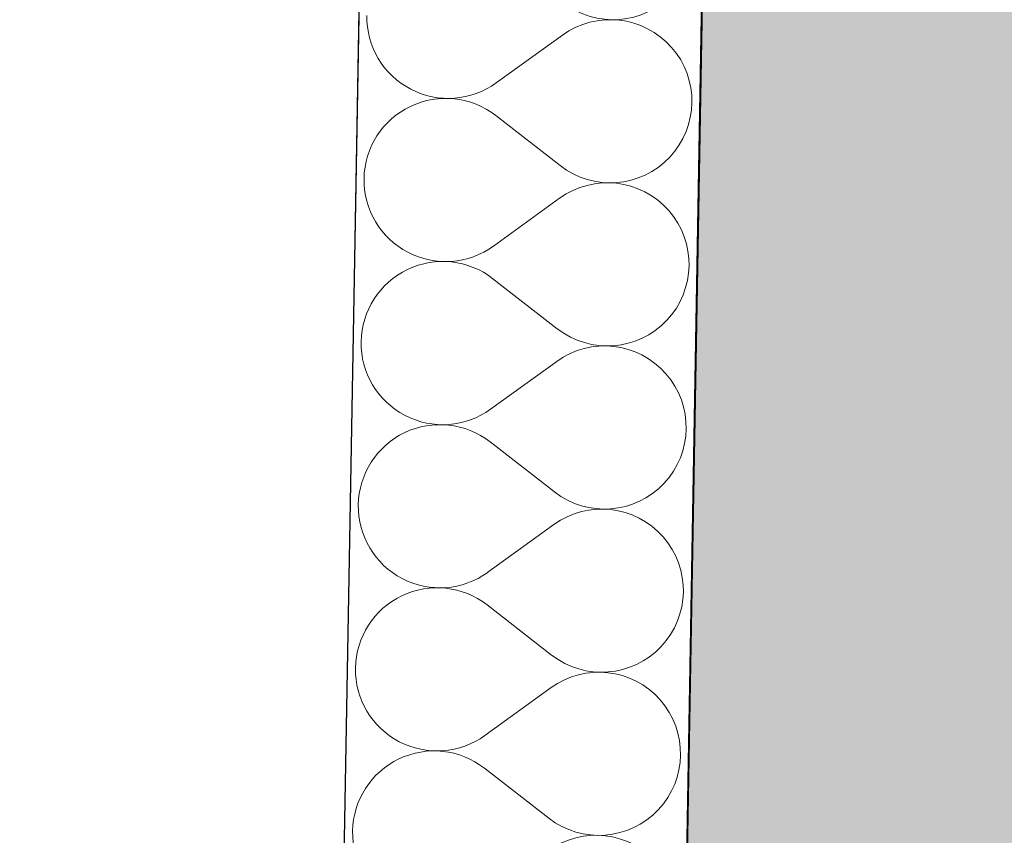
# Model space of a CAD drawing. Header units: millimetres. Extents: x -24674 to 2959, y -2716 to 20653.
# Tile 53 of 161: x -20642 to -20182, y 9042 to 9423. Entities that reach past the tile are written whole.
import ezdxf

# ---------------------------------------------------------------- set-up
doc = ezdxf.new("R2010")
doc.units = ezdxf.units.MM
doc.header["$MEASUREMENT"] = 0
doc.linetypes.add('Wipeout_Contour', pattern=[1000, 0, -1000])
for name, color, linetype in [('9._POHLED ZÁPADNÍ_1_Konstrukce - nosné', 7, 'Continuous'), ('9._POHLED ZÁPADNÍ_1_Nové_Konstrukce - nosné', 7, 'Continuous'), ('9._POHLED ZÁPADNÍ_1_Nové_Výplně - Povrchové', 7, 'Continuous'), ('9._POHLED ZÁPADNÍ_1_Nové_Výplně – Řezové', 7, 'Continuous'), ('9._POHLED ZÁPADNÍ_1_Výplně – Řezové', 7, 'Continuous'), ('9._POHLED ZÁPADNÍ_1_VÝTAH VAR 1', 7, 'Continuous')]:
    doc.layers.add(name, color=color, linetype=linetype)

# ---------------------------------------------------------------- blocks, each defined once
blk = doc.blocks.new('*X4', base_point=(-27719.5, -6043.99))
at = {"layer": '9._POHLED ZÁPADNÍ_1_Nové_Výplně – Řezové', "color": 21, "linetype": 'Continuous', "lineweight": 20, "true_color": 0xffaaaa}
for p, q in [((-20479.92, 9425.1), (-20479.87, 9422.38)), ((-20479.87, 9422.38), (-20479.63, 9419.67)), ((-20376.44, 9421.75), (-20379.04, 9420.93)), ((-20373.79, 9422.37), (-20376.44, 9421.75)), ((-20371.11, 9422.81), (-20373.79, 9422.37)), ((-20368.4, 9423.06), (-20371.11, 9422.81)), ((-20365.68, 9423.11), (-20368.4, 9423.06)), ((-20362.96, 9422.97), (-20365.68, 9423.11)), ((-20360.26, 9422.63), (-20362.96, 9422.97)), ((-20357.6, 9422.1), (-20360.26, 9422.63)), ((-20354.97, 9421.39), (-20357.6, 9422.1)), ((-20352.4, 9420.48), (-20354.97, 9421.39)), ((-20479.63, 9419.67), (-20479.19, 9416.99)), ((-20479.19, 9416.99), (-20478.57, 9414.34)), ((-20386.38, 9417.4), (-20388.64, 9415.89)), ((-20384.02, 9418.75), (-20386.38, 9417.4)), ((-20381.57, 9419.93), (-20384.02, 9418.75)), ((-20379.04, 9420.93), (-20381.57, 9419.93)), ((-20349.91, 9419.4), (-20352.4, 9420.48)), ((-20347.5, 9418.14), (-20349.91, 9419.4)), ((-20345.18, 9416.71), (-20347.5, 9418.14)), ((-20342.97, 9415.12), (-20345.18, 9416.71)), ((-20478.57, 9414.34), (-20477.75, 9411.74)), ((-20388.64, 9415.89), (-20419.51, 9393.57)), ((-20340.88, 9413.38), (-20342.97, 9415.12)), ((-20338.93, 9411.49), (-20340.88, 9413.38)), ((-20477.75, 9411.74), (-20476.76, 9409.21)), ((-20476.76, 9409.21), (-20475.58, 9406.76)), ((-20337.11, 9409.47), (-20338.93, 9411.49)), ((-20335.44, 9407.32), (-20337.11, 9409.47)), ((-20333.92, 9405.06), (-20335.44, 9407.32)), ((-20475.58, 9406.76), (-20474.23, 9404.4)), ((-20474.23, 9404.4), (-20472.72, 9402.13)), ((-20332.57, 9402.7), (-20333.92, 9405.06)), ((-20331.4, 9400.24), (-20332.57, 9402.7)), ((-20472.72, 9402.13), (-20471.05, 9399.99)), ((-20471.05, 9399.99), (-20469.23, 9397.96)), ((-20330.4, 9397.71), (-20331.4, 9400.24)), ((-20469.23, 9397.96), (-20467.27, 9396.08)), ((-20467.27, 9396.08), (-20465.18, 9394.33)), ((-20465.18, 9394.33), (-20462.97, 9392.74)), ((-20421.77, 9392.05), (-20419.51, 9393.57)), ((-20329.59, 9395.12), (-20330.4, 9397.71)), ((-20328.96, 9392.47), (-20329.59, 9395.12)), ((-20462.97, 9392.74), (-20460.66, 9391.32)), ((-20460.66, 9391.32), (-20458.25, 9390.06)), ((-20458.25, 9390.06), (-20455.75, 9388.97)), ((-20455.75, 9388.97), (-20453.18, 9388.07)), ((-20429.12, 9388.53), (-20426.59, 9389.53)), ((-20426.59, 9389.53), (-20424.13, 9390.7)), ((-20424.13, 9390.7), (-20421.77, 9392.05)), ((-20328.52, 9389.79), (-20328.96, 9392.47)), ((-20328.28, 9387.08), (-20328.52, 9389.79)), ((-20453.24, 9385), (-20455.83, 9384.18)), ((-20450.59, 9385.62), (-20453.24, 9385)), ((-20453.18, 9388.07), (-20450.56, 9387.35)), ((-20447.9, 9386.06), (-20450.59, 9385.62)), ((-20450.56, 9387.35), (-20447.89, 9386.83)), ((-20445.19, 9386.3), (-20447.9, 9386.06)), ((-20447.89, 9386.83), (-20445.19, 9386.49)), ((-20445.19, 9386.49), (-20442.47, 9386.35)), ((-20442.47, 9386.35), (-20445.19, 9386.3)), ((-20442.47, 9386.35), (-20439.75, 9386.4)), ((-20439.76, 9386.2), (-20442.47, 9386.35)), ((-20437.06, 9385.86), (-20439.76, 9386.2)), ((-20439.75, 9386.4), (-20437.04, 9386.64)), ((-20434.39, 9385.33), (-20437.06, 9385.86)), ((-20437.04, 9386.64), (-20434.36, 9387.08)), ((-20431.77, 9384.61), (-20434.39, 9385.33)), ((-20434.36, 9387.08), (-20431.71, 9387.71)), ((-20429.2, 9383.7), (-20431.77, 9384.61)), ((-20431.71, 9387.71), (-20429.12, 9388.53)), ((-20328.37, 9381.64), (-20328.23, 9384.36)), ((-20328.23, 9384.36), (-20328.28, 9387.08)), ((-20463.18, 9380.67), (-20465.45, 9379.16)), ((-20460.82, 9382.01), (-20463.18, 9380.67)), ((-20458.37, 9383.19), (-20460.82, 9382.01)), ((-20455.83, 9384.18), (-20458.37, 9383.19)), ((-20426.71, 9382.62), (-20429.2, 9383.7)), ((-20424.3, 9381.35), (-20426.71, 9382.62)), ((-20421.98, 9379.92), (-20424.3, 9381.35)), ((-20419.78, 9378.33), (-20421.98, 9379.92)), ((-20328.71, 9378.94), (-20328.37, 9381.64)), ((-20469.62, 9375.67), (-20471.51, 9373.71)), ((-20467.59, 9377.49), (-20469.62, 9375.67)), ((-20465.45, 9379.16), (-20467.59, 9377.49)), ((-20389.7, 9354.95), (-20419.78, 9378.33)), ((-20329.96, 9373.65), (-20329.24, 9376.27)), ((-20329.24, 9376.27), (-20328.71, 9378.94)), ((-20473.25, 9371.62), (-20474.84, 9369.42)), ((-20471.51, 9373.71), (-20473.25, 9371.62)), ((-20331.95, 9368.59), (-20330.87, 9371.08)), ((-20330.87, 9371.08), (-20329.96, 9373.65)), ((-20476.27, 9367.1), (-20477.53, 9364.69)), ((-20474.84, 9369.42), (-20476.27, 9367.1)), ((-20334.64, 9363.86), (-20333.21, 9366.18)), ((-20333.21, 9366.18), (-20331.95, 9368.59)), ((-20478.62, 9362.2), (-20479.52, 9359.63)), ((-20477.53, 9364.69), (-20478.62, 9362.2)), ((-20337.98, 9359.57), (-20336.23, 9361.65)), ((-20336.23, 9361.65), (-20334.64, 9363.86)), ((-20480.24, 9357.01), (-20480.77, 9354.34)), ((-20479.52, 9359.63), (-20480.24, 9357.01)), ((-20341.89, 9355.79), (-20339.86, 9357.61)), ((-20339.86, 9357.61), (-20337.98, 9359.57)), ((-20480.77, 9354.34), (-20481.11, 9351.64)), ((-20389.7, 9354.95), (-20387.5, 9353.35)), ((-20387.5, 9353.35), (-20385.19, 9351.92)), ((-20348.66, 9351.26), (-20346.3, 9352.61)), ((-20346.3, 9352.61), (-20344.04, 9354.12)), ((-20344.04, 9354.12), (-20341.89, 9355.79)), ((-20481.11, 9351.64), (-20481.25, 9348.92)), ((-20481.25, 9348.92), (-20481.2, 9346.2)), ((-20385.19, 9351.92), (-20382.77, 9350.66)), ((-20382.77, 9350.66), (-20380.28, 9349.57)), ((-20380.28, 9349.57), (-20377.72, 9348.67)), ((-20377.72, 9348.67), (-20375.09, 9347.95)), ((-20375.09, 9347.95), (-20372.42, 9347.42)), ((-20361.58, 9347.22), (-20358.89, 9347.66)), ((-20358.89, 9347.66), (-20356.25, 9348.28)), ((-20356.25, 9348.28), (-20353.65, 9349.09)), ((-20353.65, 9349.09), (-20351.12, 9350.09)), ((-20351.12, 9350.09), (-20348.66, 9351.26)), ((-20481.2, 9346.2), (-20480.96, 9343.49)), ((-20480.96, 9343.49), (-20480.52, 9340.81)), ((-20382.9, 9343.75), (-20385.35, 9342.57)), ((-20380.36, 9344.75), (-20382.9, 9343.75)), ((-20377.77, 9345.57), (-20380.36, 9344.75)), ((-20375.12, 9346.2), (-20377.77, 9345.57)), ((-20372.44, 9346.63), (-20375.12, 9346.2)), ((-20369.73, 9346.88), (-20372.44, 9346.63)), ((-20372.42, 9347.42), (-20369.72, 9347.08)), ((-20367.01, 9346.93), (-20369.73, 9346.88)), ((-20369.72, 9347.08), (-20367.01, 9346.93)), ((-20367.01, 9346.93), (-20364.29, 9346.98)), ((-20364.29, 9346.79), (-20367.01, 9346.93)), ((-20364.29, 9346.98), (-20361.58, 9347.22)), ((-20361.59, 9346.45), (-20364.29, 9346.79)), ((-20358.92, 9345.92), (-20361.59, 9346.45)), ((-20356.3, 9345.21), (-20358.92, 9345.92)), ((-20353.73, 9344.3), (-20356.3, 9345.21)), ((-20351.24, 9343.22), (-20353.73, 9344.3)), ((-20348.83, 9341.96), (-20351.24, 9343.22)), ((-20480.52, 9340.81), (-20479.9, 9338.16)), ((-20389.97, 9339.71), (-20420.84, 9317.39)), ((-20387.71, 9341.23), (-20389.97, 9339.71)), ((-20385.35, 9342.57), (-20387.71, 9341.23)), ((-20346.51, 9340.53), (-20348.83, 9341.96)), ((-20344.3, 9338.94), (-20346.51, 9340.53)), ((-20342.21, 9337.2), (-20344.3, 9338.94)), ((-20479.9, 9338.16), (-20479.08, 9335.56)), ((-20479.08, 9335.56), (-20478.08, 9333.03)), ((-20340.25, 9335.31), (-20342.21, 9337.2)), ((-20338.43, 9333.29), (-20340.25, 9335.31)), ((-20478.08, 9333.03), (-20476.91, 9330.58)), ((-20476.91, 9330.58), (-20475.56, 9328.22)), ((-20336.76, 9331.14), (-20338.43, 9333.29)), ((-20335.25, 9328.88), (-20336.76, 9331.14)), ((-20475.56, 9328.22), (-20474.05, 9325.96)), ((-20474.05, 9325.96), (-20472.38, 9323.81)), ((-20333.9, 9326.52), (-20335.25, 9328.88)), ((-20332.73, 9324.07), (-20333.9, 9326.52)), ((-20472.38, 9323.81), (-20470.56, 9321.79)), ((-20470.56, 9321.79), (-20468.6, 9319.9)), ((-20468.6, 9319.9), (-20466.51, 9318.16)), ((-20331.73, 9321.53), (-20332.73, 9324.07)), ((-20330.92, 9318.94), (-20331.73, 9321.53)), ((-20466.51, 9318.16), (-20464.3, 9316.57)), ((-20464.3, 9316.57), (-20461.99, 9315.14)), ((-20425.46, 9314.52), (-20423.1, 9315.87)), ((-20423.1, 9315.87), (-20420.84, 9317.39)), ((-20330.29, 9316.29), (-20330.92, 9318.94)), ((-20329.85, 9313.61), (-20330.29, 9316.29)), ((-20461.99, 9315.14), (-20459.57, 9313.88)), ((-20459.57, 9313.88), (-20457.08, 9312.8)), ((-20457.08, 9312.8), (-20454.51, 9311.89)), ((-20454.51, 9311.89), (-20451.89, 9311.18)), ((-20451.89, 9311.18), (-20449.22, 9310.65)), ((-20438.37, 9310.47), (-20435.69, 9310.9)), ((-20435.69, 9310.9), (-20433.04, 9311.53)), ((-20433.04, 9311.53), (-20430.45, 9312.35)), ((-20430.45, 9312.35), (-20427.92, 9313.35)), ((-20427.92, 9313.35), (-20425.46, 9314.52)), ((-20329.61, 9310.9), (-20329.85, 9313.61)), ((-20329.56, 9308.18), (-20329.61, 9310.9)), ((-20459.69, 9307.01), (-20462.15, 9305.84)), ((-20457.16, 9308.01), (-20459.69, 9307.01)), ((-20454.57, 9308.82), (-20457.16, 9308.01)), ((-20451.92, 9309.44), (-20454.57, 9308.82)), ((-20449.23, 9309.88), (-20451.92, 9309.44)), ((-20446.52, 9310.12), (-20449.23, 9309.88)), ((-20449.22, 9310.65), (-20446.52, 9310.31)), ((-20446.52, 9310.31), (-20443.8, 9310.17)), ((-20443.8, 9310.17), (-20446.52, 9310.12)), ((-20443.8, 9310.17), (-20441.08, 9310.22)), ((-20441.09, 9310.02), (-20443.8, 9310.17)), ((-20438.39, 9309.68), (-20441.09, 9310.02)), ((-20441.08, 9310.22), (-20438.37, 9310.47)), ((-20435.72, 9309.15), (-20438.39, 9309.68)), ((-20433.1, 9308.43), (-20435.72, 9309.15)), ((-20430.53, 9307.52), (-20433.1, 9308.43)), ((-20428.04, 9306.44), (-20430.53, 9307.52)), ((-20425.63, 9305.18), (-20428.04, 9306.44)), ((-20329.7, 9305.46), (-20329.56, 9308.18)), ((-20466.77, 9302.98), (-20468.92, 9301.31)), ((-20464.51, 9304.49), (-20466.77, 9302.98)), ((-20462.15, 9305.84), (-20464.51, 9304.49)), ((-20423.31, 9303.74), (-20425.63, 9305.18)), ((-20421.11, 9302.15), (-20423.31, 9303.74)), ((-20391.03, 9278.77), (-20421.11, 9302.15)), ((-20330.57, 9300.09), (-20330.04, 9302.76)), ((-20330.04, 9302.76), (-20329.7, 9305.46)), ((-20472.83, 9297.53), (-20474.58, 9295.45)), ((-20470.95, 9299.49), (-20472.83, 9297.53)), ((-20468.92, 9301.31), (-20470.95, 9299.49)), ((-20332.19, 9294.9), (-20331.29, 9297.47)), ((-20331.29, 9297.47), (-20330.57, 9300.09)), ((-20476.17, 9293.24), (-20477.6, 9290.92)), ((-20474.58, 9295.45), (-20476.17, 9293.24)), ((-20334.54, 9290), (-20333.28, 9292.41)), ((-20333.28, 9292.41), (-20332.19, 9294.9)), ((-20478.86, 9288.51), (-20479.94, 9286.02)), ((-20477.6, 9290.92), (-20478.86, 9288.51)), ((-20335.97, 9287.68), (-20334.54, 9290)), ((-20480.85, 9283.45), (-20481.57, 9280.83)), ((-20479.94, 9286.02), (-20480.85, 9283.45)), ((-20341.19, 9281.43), (-20339.3, 9283.39)), ((-20339.3, 9283.39), (-20337.56, 9285.48)), ((-20337.56, 9285.48), (-20335.97, 9287.68)), ((-20481.57, 9280.83), (-20482.1, 9278.16)), ((-20391.03, 9278.77), (-20388.83, 9277.18)), ((-20345.37, 9277.94), (-20343.22, 9279.61)), ((-20343.22, 9279.61), (-20341.19, 9281.43)), ((-20482.44, 9275.46), (-20482.58, 9272.74)), ((-20482.1, 9278.16), (-20482.44, 9275.46)), ((-20388.83, 9277.18), (-20386.51, 9275.74)), ((-20386.51, 9275.74), (-20384.1, 9274.48)), ((-20384.1, 9274.48), (-20381.61, 9273.4)), ((-20354.98, 9272.91), (-20352.45, 9273.91)), ((-20352.45, 9273.91), (-20349.99, 9275.08)), ((-20349.99, 9275.08), (-20347.63, 9276.43)), ((-20347.63, 9276.43), (-20345.37, 9277.94)), ((-20482.58, 9272.74), (-20482.53, 9270.02)), ((-20482.53, 9270.02), (-20482.29, 9267.31)), ((-20379.1, 9269.39), (-20381.69, 9268.57)), ((-20381.61, 9273.4), (-20379.04, 9272.49)), ((-20376.45, 9270.02), (-20379.1, 9269.39)), ((-20379.04, 9272.49), (-20376.42, 9271.77)), ((-20373.77, 9270.45), (-20376.45, 9270.02)), ((-20376.42, 9271.77), (-20373.75, 9271.24)), ((-20371.06, 9270.7), (-20373.77, 9270.45)), ((-20373.75, 9271.24), (-20371.05, 9270.9)), ((-20368.34, 9270.75), (-20371.06, 9270.7)), ((-20371.05, 9270.9), (-20368.34, 9270.75)), ((-20368.34, 9270.75), (-20365.62, 9270.8)), ((-20365.62, 9270.61), (-20368.34, 9270.75)), ((-20365.62, 9270.8), (-20362.91, 9271.04)), ((-20362.92, 9270.27), (-20365.62, 9270.61)), ((-20360.25, 9269.74), (-20362.92, 9270.27)), ((-20362.91, 9271.04), (-20360.22, 9271.48)), ((-20357.63, 9269.03), (-20360.25, 9269.74)), ((-20360.22, 9271.48), (-20357.57, 9272.1)), ((-20357.57, 9272.1), (-20354.98, 9272.91)), ((-20482.29, 9267.31), (-20481.85, 9264.63)), ((-20389.04, 9265.05), (-20391.3, 9263.53)), ((-20386.68, 9266.4), (-20389.04, 9265.05)), ((-20384.22, 9267.57), (-20386.68, 9266.4)), ((-20381.69, 9268.57), (-20384.22, 9267.57)), ((-20355.06, 9268.12), (-20357.63, 9269.03)), ((-20352.57, 9267.04), (-20355.06, 9268.12)), ((-20350.15, 9265.78), (-20352.57, 9267.04)), ((-20347.84, 9264.35), (-20350.15, 9265.78)), ((-20481.85, 9264.63), (-20481.22, 9261.98)), ((-20481.22, 9261.98), (-20480.41, 9259.39)), ((-20391.3, 9263.53), (-20422.17, 9241.21)), ((-20345.63, 9262.76), (-20347.84, 9264.35)), ((-20343.54, 9261.02), (-20345.63, 9262.76)), ((-20341.58, 9259.13), (-20343.54, 9261.02)), ((-20480.41, 9259.39), (-20479.41, 9256.85)), ((-20479.41, 9256.85), (-20478.24, 9254.4)), ((-20339.76, 9257.11), (-20341.58, 9259.13)), ((-20338.09, 9254.96), (-20339.76, 9257.11)), ((-20478.24, 9254.4), (-20476.89, 9252.04)), ((-20476.89, 9252.04), (-20475.38, 9249.78)), ((-20336.58, 9252.7), (-20338.09, 9254.96)), ((-20335.23, 9250.34), (-20336.58, 9252.7)), ((-20475.38, 9249.78), (-20473.7, 9247.63)), ((-20473.7, 9247.63), (-20471.89, 9245.61)), ((-20334.06, 9247.89), (-20335.23, 9250.34)), ((-20333.06, 9245.36), (-20334.06, 9247.89)), ((-20471.89, 9245.61), (-20469.93, 9243.72)), ((-20469.93, 9243.72), (-20467.84, 9241.98)), ((-20467.84, 9241.98), (-20465.63, 9240.39)), ((-20332.24, 9242.76), (-20333.06, 9245.36)), ((-20331.62, 9240.11), (-20332.24, 9242.76)), ((-20465.63, 9240.39), (-20463.31, 9238.96)), ((-20463.31, 9238.96), (-20460.9, 9237.7)), ((-20460.9, 9237.7), (-20458.41, 9236.62)), ((-20431.77, 9236.17), (-20429.24, 9237.17)), ((-20429.24, 9237.17), (-20426.79, 9238.35)), ((-20426.79, 9238.35), (-20424.43, 9239.7)), ((-20424.43, 9239.7), (-20422.17, 9241.21)), ((-20331.18, 9237.43), (-20331.62, 9240.11)), ((-20330.94, 9234.72), (-20331.18, 9237.43)), ((-20455.89, 9232.64), (-20458.49, 9231.83)), ((-20458.41, 9236.62), (-20455.84, 9235.71)), ((-20453.25, 9233.26), (-20455.89, 9232.64)), ((-20455.84, 9235.71), (-20453.22, 9235)), ((-20450.56, 9233.7), (-20453.25, 9233.26)), ((-20453.22, 9235), (-20450.55, 9234.47)), ((-20447.85, 9233.94), (-20450.56, 9233.7)), ((-20450.55, 9234.47), (-20447.85, 9234.13)), ((-20447.85, 9234.13), (-20445.13, 9233.99)), ((-20445.13, 9233.99), (-20447.85, 9233.94)), ((-20445.13, 9233.99), (-20442.41, 9234.04)), ((-20442.41, 9233.84), (-20445.13, 9233.99)), ((-20442.41, 9234.04), (-20439.7, 9234.29)), ((-20439.71, 9233.5), (-20442.41, 9233.84)), ((-20437.05, 9232.97), (-20439.71, 9233.5)), ((-20439.7, 9234.29), (-20437.02, 9234.72)), ((-20434.42, 9232.25), (-20437.05, 9232.97)), ((-20437.02, 9234.72), (-20434.37, 9235.35)), ((-20434.37, 9235.35), (-20431.77, 9236.17)), ((-20330.89, 9232), (-20330.94, 9234.72)), ((-20465.84, 9228.31), (-20468.1, 9226.8)), ((-20463.48, 9229.66), (-20465.84, 9228.31)), ((-20461.02, 9230.83), (-20463.48, 9229.66)), ((-20458.49, 9231.83), (-20461.02, 9230.83)), ((-20431.86, 9231.35), (-20434.42, 9232.25)), ((-20429.36, 9230.26), (-20431.86, 9231.35)), ((-20426.95, 9229), (-20429.36, 9230.26)), ((-20424.64, 9227.57), (-20426.95, 9229)), ((-20331.37, 9226.58), (-20331.03, 9229.28)), ((-20331.03, 9229.28), (-20330.89, 9232)), ((-20470.25, 9225.13), (-20472.27, 9223.31)), ((-20468.1, 9226.8), (-20470.25, 9225.13)), ((-20422.43, 9225.97), (-20424.64, 9227.57)), ((-20392.36, 9202.59), (-20422.43, 9225.97)), ((-20332.62, 9221.29), (-20331.9, 9223.91)), ((-20331.9, 9223.91), (-20331.37, 9226.58)), ((-20475.91, 9219.27), (-20477.5, 9217.06)), ((-20474.16, 9221.35), (-20475.91, 9219.27)), ((-20472.27, 9223.31), (-20474.16, 9221.35)), ((-20333.52, 9218.72), (-20332.62, 9221.29)), ((-20478.93, 9214.74), (-20480.19, 9212.33)), ((-20477.5, 9217.06), (-20478.93, 9214.74)), ((-20335.87, 9213.82), (-20334.61, 9216.23)), ((-20334.61, 9216.23), (-20333.52, 9218.72)), ((-20481.27, 9209.84), (-20482.18, 9207.27)), ((-20480.19, 9212.33), (-20481.27, 9209.84)), ((-20338.89, 9209.3), (-20337.3, 9211.5)), ((-20337.3, 9211.5), (-20335.87, 9213.82)), ((-20482.18, 9207.27), (-20482.9, 9204.65)), ((-20344.54, 9203.43), (-20342.52, 9205.25)), ((-20342.52, 9205.25), (-20340.63, 9207.21)), ((-20340.63, 9207.21), (-20338.89, 9209.3)), ((-20483.43, 9201.98), (-20483.76, 9199.28)), ((-20482.9, 9204.65), (-20483.43, 9201.98)), ((-20392.36, 9202.59), (-20390.16, 9201)), ((-20390.16, 9201), (-20387.84, 9199.57)), ((-20348.96, 9200.25), (-20346.69, 9201.76)), ((-20346.69, 9201.76), (-20344.54, 9203.43)), ((-20483.76, 9199.28), (-20483.91, 9196.56)), ((-20483.91, 9196.56), (-20483.86, 9193.84)), ((-20387.84, 9199.57), (-20385.43, 9198.3)), ((-20385.43, 9198.3), (-20382.94, 9197.22)), ((-20382.94, 9197.22), (-20380.37, 9196.31)), ((-20380.37, 9196.31), (-20377.75, 9195.59)), ((-20361.55, 9195.3), (-20358.9, 9195.92)), ((-20358.9, 9195.92), (-20356.31, 9196.74)), ((-20356.31, 9196.74), (-20353.77, 9197.73)), ((-20353.77, 9197.73), (-20351.32, 9198.91)), ((-20351.32, 9198.91), (-20348.96, 9200.25)), ((-20483.86, 9193.84), (-20483.62, 9191.13)), ((-20385.55, 9191.39), (-20388, 9190.22)), ((-20383.02, 9192.39), (-20385.55, 9191.39)), ((-20380.43, 9193.21), (-20383.02, 9192.39)), ((-20377.78, 9193.84), (-20380.43, 9193.21)), ((-20375.09, 9194.28), (-20377.78, 9193.84)), ((-20377.75, 9195.59), (-20375.08, 9195.06)), ((-20372.38, 9194.52), (-20375.09, 9194.28)), ((-20375.08, 9195.06), (-20372.38, 9194.72)), ((-20372.38, 9194.72), (-20369.66, 9194.57)), ((-20369.66, 9194.57), (-20372.38, 9194.52)), ((-20369.66, 9194.57), (-20366.94, 9194.62)), ((-20366.95, 9194.43), (-20369.66, 9194.57)), ((-20364.25, 9194.09), (-20366.95, 9194.43)), ((-20366.94, 9194.62), (-20364.23, 9194.86)), ((-20361.58, 9193.57), (-20364.25, 9194.09)), ((-20364.23, 9194.86), (-20361.55, 9195.3)), ((-20358.96, 9192.85), (-20361.58, 9193.57)), ((-20356.39, 9191.95), (-20358.96, 9192.85)), ((-20353.89, 9190.86), (-20356.39, 9191.95)), ((-20483.62, 9191.13), (-20483.18, 9188.45)), ((-20483.18, 9188.45), (-20482.55, 9185.8)), ((-20392.63, 9187.35), (-20423.5, 9165.03)), ((-20390.37, 9188.87), (-20392.63, 9187.35)), ((-20388, 9190.22), (-20390.37, 9188.87)), ((-20351.48, 9189.6), (-20353.89, 9190.86)), ((-20349.17, 9188.18), (-20351.48, 9189.6)), ((-20346.96, 9186.59), (-20349.17, 9188.18)), ((-20482.55, 9185.8), (-20481.74, 9183.21)), ((-20481.74, 9183.21), (-20480.74, 9180.68)), ((-20344.87, 9184.84), (-20346.96, 9186.59)), ((-20342.91, 9182.96), (-20344.87, 9184.84)), ((-20341.09, 9180.93), (-20342.91, 9182.96)), ((-20480.74, 9180.68), (-20479.56, 9178.22)), ((-20479.56, 9178.22), (-20478.22, 9175.86)), ((-20339.42, 9178.79), (-20341.09, 9180.93)), ((-20337.91, 9176.52), (-20339.42, 9178.79)), ((-20478.22, 9175.86), (-20476.7, 9173.6)), ((-20476.7, 9173.6), (-20475.03, 9171.45)), ((-20336.56, 9174.16), (-20337.91, 9176.52)), ((-20335.38, 9171.71), (-20336.56, 9174.16)), ((-20475.03, 9171.45), (-20473.21, 9169.43)), ((-20473.21, 9169.43), (-20471.25, 9167.54)), ((-20334.39, 9169.18), (-20335.38, 9171.71)), ((-20333.57, 9166.58), (-20334.39, 9169.18)), ((-20471.25, 9167.54), (-20469.17, 9165.8)), ((-20469.17, 9165.8), (-20466.96, 9164.21)), ((-20466.96, 9164.21), (-20464.64, 9162.78)), ((-20425.76, 9163.52), (-20423.5, 9165.03)), ((-20332.94, 9163.93), (-20333.57, 9166.58)), ((-20332.51, 9161.25), (-20332.94, 9163.93)), ((-20464.64, 9162.78), (-20462.23, 9161.52)), ((-20462.23, 9161.52), (-20459.73, 9160.44)), ((-20459.73, 9160.44), (-20457.17, 9159.54)), ((-20457.17, 9159.54), (-20454.54, 9158.82)), ((-20438.34, 9158.55), (-20435.7, 9159.17)), ((-20435.7, 9159.17), (-20433.1, 9159.99)), ((-20433.1, 9159.99), (-20430.57, 9160.99)), ((-20430.57, 9160.99), (-20428.12, 9162.17)), ((-20428.12, 9162.17), (-20425.76, 9163.52)), ((-20332.26, 9158.54), (-20332.51, 9161.25)), ((-20462.35, 9154.65), (-20464.8, 9153.48)), ((-20459.82, 9155.65), (-20462.35, 9154.65)), ((-20457.22, 9156.46), (-20459.82, 9155.65)), ((-20454.57, 9157.09), (-20457.22, 9156.46)), ((-20451.89, 9157.52), (-20454.57, 9157.09)), ((-20454.54, 9158.82), (-20451.88, 9158.29)), ((-20449.18, 9157.76), (-20451.89, 9157.52)), ((-20451.88, 9158.29), (-20449.18, 9157.95)), ((-20449.18, 9157.95), (-20446.46, 9157.81)), ((-20446.46, 9157.81), (-20449.18, 9157.76)), ((-20446.46, 9157.81), (-20443.74, 9157.86)), ((-20443.74, 9157.66), (-20446.46, 9157.81)), ((-20443.74, 9157.86), (-20441.03, 9158.11)), ((-20441.04, 9157.32), (-20443.74, 9157.66)), ((-20438.37, 9156.79), (-20441.04, 9157.32)), ((-20441.03, 9158.11), (-20438.34, 9158.55)), ((-20435.75, 9156.07), (-20438.37, 9156.79)), ((-20433.19, 9155.17), (-20435.75, 9156.07)), ((-20430.69, 9154.08), (-20433.19, 9155.17)), ((-20332.36, 9153.1), (-20332.21, 9155.82)), ((-20332.21, 9155.82), (-20332.26, 9158.54)), ((-20469.43, 9150.62), (-20471.58, 9148.95)), ((-20467.17, 9152.13), (-20469.43, 9150.62)), ((-20464.8, 9153.48), (-20467.17, 9152.13)), ((-20428.28, 9152.82), (-20430.69, 9154.08)), ((-20425.97, 9151.39), (-20428.28, 9152.82)), ((-20423.76, 9149.79), (-20425.97, 9151.39)), ((-20333.23, 9147.73), (-20332.7, 9150.4)), ((-20332.7, 9150.4), (-20332.36, 9153.1)), ((-20473.6, 9147.13), (-20475.49, 9145.18)), ((-20471.58, 9148.95), (-20473.6, 9147.13)), ((-20393.69, 9126.41), (-20423.76, 9149.79)), ((-20333.95, 9145.11), (-20333.23, 9147.73)), ((-20478.83, 9140.88), (-20480.26, 9138.57)), ((-20477.24, 9143.09), (-20478.83, 9140.88)), ((-20475.49, 9145.18), (-20477.24, 9143.09)), ((-20335.94, 9140.05), (-20334.85, 9142.54)), ((-20334.85, 9142.54), (-20333.95, 9145.11)), ((-20481.52, 9136.15), (-20482.6, 9133.66)), ((-20480.26, 9138.57), (-20481.52, 9136.15)), ((-20338.63, 9135.32), (-20337.2, 9137.64)), ((-20337.2, 9137.64), (-20335.94, 9140.05)), ((-20482.6, 9133.66), (-20483.51, 9131.09)), ((-20341.96, 9131.03), (-20340.22, 9133.12)), ((-20340.22, 9133.12), (-20338.63, 9135.32)), ((-20484.22, 9128.47), (-20484.75, 9125.8)), ((-20483.51, 9131.09), (-20484.22, 9128.47)), ((-20348.02, 9125.58), (-20345.87, 9127.25)), ((-20345.87, 9127.25), (-20343.85, 9129.07)), ((-20343.85, 9129.07), (-20341.96, 9131.03)), ((-20485.09, 9123.1), (-20485.24, 9120.39)), ((-20484.75, 9125.8), (-20485.09, 9123.1)), ((-20393.69, 9126.41), (-20391.48, 9124.82)), ((-20391.48, 9124.82), (-20389.17, 9123.39)), ((-20389.17, 9123.39), (-20386.76, 9122.12)), ((-20355.1, 9121.55), (-20352.65, 9122.73)), ((-20352.65, 9122.73), (-20350.28, 9124.07)), ((-20350.28, 9124.07), (-20348.02, 9125.58)), ((-20485.24, 9120.39), (-20485.19, 9117.67)), ((-20485.19, 9117.67), (-20484.94, 9114.96)), ((-20386.76, 9122.12), (-20384.27, 9121.04)), ((-20384.27, 9121.04), (-20381.7, 9120.13)), ((-20379.11, 9117.66), (-20381.75, 9117.03)), ((-20381.7, 9120.13), (-20379.08, 9119.41)), ((-20376.42, 9118.1), (-20379.11, 9117.66)), ((-20379.08, 9119.41), (-20376.41, 9118.88)), ((-20373.71, 9118.34), (-20376.42, 9118.1)), ((-20376.41, 9118.88), (-20373.71, 9118.54)), ((-20373.71, 9118.54), (-20370.99, 9118.39)), ((-20370.99, 9118.39), (-20373.71, 9118.34)), ((-20370.99, 9118.39), (-20368.27, 9118.44)), ((-20368.28, 9118.25), (-20370.99, 9118.39)), ((-20365.58, 9117.91), (-20368.28, 9118.25)), ((-20368.27, 9118.44), (-20365.56, 9118.68)), ((-20362.91, 9117.39), (-20365.58, 9117.91)), ((-20365.56, 9118.68), (-20362.88, 9119.12)), ((-20362.88, 9119.12), (-20360.23, 9119.74)), ((-20360.23, 9119.74), (-20357.63, 9120.56)), ((-20357.63, 9120.56), (-20355.1, 9121.55)), ((-20484.94, 9114.96), (-20484.51, 9112.27)), ((-20389.33, 9114.04), (-20391.69, 9112.69)), ((-20386.88, 9115.21), (-20389.33, 9114.04)), ((-20384.35, 9116.21), (-20386.88, 9115.21)), ((-20381.75, 9117.03), (-20384.35, 9116.21)), ((-20360.28, 9116.67), (-20362.91, 9117.39)), ((-20357.72, 9115.77), (-20360.28, 9116.67)), ((-20355.22, 9114.68), (-20357.72, 9115.77)), ((-20352.81, 9113.42), (-20355.22, 9114.68)), ((-20350.49, 9112), (-20352.81, 9113.42)), ((-20484.51, 9112.27), (-20483.88, 9109.62)), ((-20483.88, 9109.62), (-20483.07, 9107.03)), ((-20393.95, 9111.17), (-20424.82, 9088.85)), ((-20391.69, 9112.69), (-20393.95, 9111.17)), ((-20348.29, 9110.41), (-20350.49, 9112)), ((-20346.2, 9108.66), (-20348.29, 9110.41)), ((-20344.24, 9106.78), (-20346.2, 9108.66)), ((-20483.07, 9107.03), (-20482.07, 9104.5)), ((-20482.07, 9104.5), (-20480.89, 9102.04)), ((-20342.42, 9104.75), (-20344.24, 9106.78)), ((-20340.75, 9102.61), (-20342.42, 9104.75)), ((-20480.89, 9102.04), (-20479.54, 9099.68)), ((-20479.54, 9099.68), (-20478.03, 9097.42)), ((-20339.24, 9100.35), (-20340.75, 9102.61)), ((-20337.89, 9097.98), (-20339.24, 9100.35)), ((-20478.03, 9097.42), (-20476.36, 9095.27)), ((-20476.36, 9095.27), (-20474.54, 9093.25)), ((-20336.71, 9095.53), (-20337.89, 9097.98)), ((-20335.71, 9093), (-20336.71, 9095.53)), ((-20474.54, 9093.25), (-20472.58, 9091.36)), ((-20472.58, 9091.36), (-20470.49, 9089.62)), ((-20334.9, 9090.4), (-20335.71, 9093)), ((-20334.27, 9087.75), (-20334.9, 9090.4)), ((-20470.49, 9089.62), (-20468.29, 9088.03)), ((-20468.29, 9088.03), (-20465.97, 9086.6)), ((-20465.97, 9086.6), (-20463.56, 9085.34)), ((-20431.9, 9084.81), (-20429.45, 9085.99)), ((-20429.45, 9085.99), (-20427.08, 9087.34)), ((-20427.08, 9087.34), (-20424.82, 9088.85)), ((-20333.84, 9085.07), (-20334.27, 9087.75)), ((-20463.56, 9085.34), (-20461.06, 9084.26)), ((-20461.06, 9084.26), (-20458.5, 9083.36)), ((-20455.9, 9080.91), (-20458.55, 9080.28)), ((-20458.5, 9083.36), (-20455.87, 9082.64)), ((-20453.22, 9081.34), (-20455.9, 9080.91)), ((-20455.87, 9082.64), (-20453.2, 9082.11)), ((-20450.51, 9081.58), (-20453.22, 9081.34)), ((-20453.2, 9082.11), (-20450.5, 9081.77)), ((-20447.79, 9081.63), (-20450.51, 9081.58)), ((-20450.5, 9081.77), (-20447.79, 9081.63)), ((-20447.79, 9081.63), (-20445.07, 9081.68)), ((-20445.07, 9081.49), (-20447.79, 9081.63)), ((-20445.07, 9081.68), (-20442.36, 9081.93)), ((-20442.37, 9081.15), (-20445.07, 9081.49)), ((-20439.7, 9080.61), (-20442.37, 9081.15)), ((-20442.36, 9081.93), (-20439.67, 9082.37)), ((-20439.67, 9082.37), (-20437.03, 9083)), ((-20437.03, 9083), (-20434.43, 9083.81)), ((-20434.43, 9083.81), (-20431.9, 9084.81)), ((-20333.59, 9082.36), (-20333.84, 9085.07)), ((-20333.54, 9079.64), (-20333.59, 9082.36)), ((-20466.13, 9077.3), (-20468.5, 9075.95)), ((-20463.68, 9078.47), (-20466.13, 9077.3)), ((-20461.15, 9079.47), (-20463.68, 9078.47)), ((-20458.55, 9080.28), (-20461.15, 9079.47)), ((-20437.08, 9079.89), (-20439.7, 9080.61)), ((-20434.51, 9078.99), (-20437.08, 9079.89)), ((-20432.02, 9077.9), (-20434.51, 9078.99)), ((-20429.61, 9076.64), (-20432.02, 9077.9)), ((-20427.3, 9075.21), (-20429.61, 9076.64)), ((-20334.03, 9074.22), (-20333.69, 9076.92)), ((-20333.69, 9076.92), (-20333.54, 9079.64)), ((-20472.91, 9072.77), (-20474.93, 9070.95)), ((-20470.76, 9074.44), (-20472.91, 9072.77)), ((-20468.5, 9075.95), (-20470.76, 9074.44)), ((-20425.09, 9073.62), (-20427.3, 9075.21)), ((-20395.02, 9050.23), (-20425.09, 9073.62)), ((-20334.56, 9071.56), (-20334.03, 9074.22)), ((-20476.82, 9069), (-20478.56, 9066.91)), ((-20474.93, 9070.95), (-20476.82, 9069)), ((-20336.18, 9066.37), (-20335.27, 9068.93)), ((-20335.27, 9068.93), (-20334.56, 9071.56)), ((-20480.15, 9064.7), (-20481.58, 9062.39)), ((-20478.56, 9066.91), (-20480.15, 9064.7)), ((-20338.52, 9061.46), (-20337.26, 9063.87)), ((-20337.26, 9063.87), (-20336.18, 9066.37)), ((-20482.84, 9059.98), (-20483.93, 9057.48)), ((-20481.58, 9062.39), (-20482.84, 9059.98)), ((-20341.54, 9056.94), (-20339.95, 9059.15)), ((-20339.95, 9059.15), (-20338.52, 9061.46)), ((-20484.83, 9054.92), (-20485.55, 9052.29)), ((-20483.93, 9057.48), (-20484.83, 9054.92)), ((-20345.18, 9052.89), (-20343.29, 9054.85)), ((-20343.29, 9054.85), (-20341.54, 9056.94)), ((-20486.08, 9049.62), (-20486.42, 9046.92)), ((-20485.55, 9052.29), (-20486.08, 9049.62)), ((-20395.02, 9050.23), (-20392.81, 9048.64)), ((-20351.61, 9047.89), (-20349.35, 9049.41)), ((-20349.35, 9049.41), (-20347.2, 9051.07)), ((-20347.2, 9051.07), (-20345.18, 9052.89)), ((-20486.42, 9046.92), (-20486.56, 9044.21)), ((-20486.56, 9044.21), (-20486.52, 9041.49)), ((-20392.81, 9048.64), (-20390.5, 9047.21)), ((-20390.5, 9047.21), (-20388.09, 9045.95)), ((-20388.09, 9045.95), (-20385.59, 9044.86)), ((-20385.59, 9044.86), (-20383.03, 9043.95)), ((-20361.56, 9043.57), (-20358.96, 9044.38)), ((-20358.96, 9044.38), (-20356.43, 9045.37)), ((-20356.43, 9045.37), (-20353.98, 9046.55)), ((-20353.98, 9046.55), (-20351.61, 9047.89)), ((-20383.03, 9043.95), (-20380.4, 9043.23)), ((-20380.4, 9043.23), (-20377.74, 9042.7)), ((-20377.74, 9042.7), (-20375.04, 9042.36)), ((-20375.04, 9042.36), (-20372.32, 9042.22)), ((-20372.32, 9042.22), (-20369.6, 9042.26)), ((-20369.6, 9042.26), (-20366.89, 9042.51)), ((-20366.89, 9042.51), (-20364.21, 9042.94)), ((-20364.21, 9042.94), (-20361.56, 9043.57))]:
    blk.add_line(p, q, dxfattribs=at)
blk = doc.blocks.new('*X18', base_point=(-27719.5, -6043.99))
at = {"layer": '9._POHLED ZÁPADNÍ_1_Nové_Výplně – Řezové', "color": 21, "linetype": 'Continuous', "lineweight": 20, "true_color": 0xffaaaa}
for p, q in [((-20388.64, 9415.89), (-20419.51, 9393.57)), ((-20389.7, 9354.95), (-20419.78, 9378.33)), ((-20389.97, 9339.71), (-20420.84, 9317.39)), ((-20391.03, 9278.77), (-20421.11, 9302.15)), ((-20391.3, 9263.53), (-20422.17, 9241.21)), ((-20392.36, 9202.59), (-20422.43, 9225.97)), ((-20392.63, 9187.35), (-20423.5, 9165.03)), ((-20393.69, 9126.41), (-20423.76, 9149.79)), ((-20393.95, 9111.17), (-20424.82, 9088.85)), ((-20395.02, 9050.23), (-20425.09, 9073.62))]:
    blk.add_line(p, q, dxfattribs=at)
for centre, start, end in [((-20364.99, 9461.2), 232.1313, 125.8711), ((-20441.83, 9424.44), 179.0012, 305.8711), ((-20366.32, 9385.02), 232.1313, 125.8711), ((-20443.16, 9348.26), 52.1313, 179.0012), ((-20443.16, 9348.26), 179.0012, 305.8711), ((-20367.65, 9308.84), 232.1313, 125.8711), ((-20444.49, 9272.08), 52.1313, 179.0012), ((-20444.49, 9272.08), 179.0012, 305.8711), ((-20368.98, 9232.66), 232.1313, 125.8711), ((-20445.82, 9195.9), 52.1313, 179.0012), ((-20445.82, 9195.9), 179.0012, 305.8711), ((-20370.3, 9156.48), 232.1313, 125.8711), ((-20447.15, 9119.72), 52.1313, 179.0012), ((-20447.15, 9119.72), 179.0012, 305.8711), ((-20371.63, 9080.3), 232.1313, 125.8711), ((-20448.48, 9043.54), 52.1313, 179.0012), ((-20448.48, 9043.54), 179.0012, 305.8711), ((-20372.96, 9004.13), 232.1313, 125.8711)]:
    blk.add_arc(centre, 38.1, start, end, dxfattribs=at)

msp = doc.modelspace()

# ---------------------------------------------------------------- wipeouts: each hides what was drawn before it
at = {"color": 254, "linetype": 'Wipeout_Contour', "lineweight": 0, "ltscale": 108323.765576}
msp.add_wipeout([(-20470.48, 10185.48), (-20571.1, 4413.92), (-20421.12, 4411.3), (-20411.13, 4411.13), (-20313.53, 10008.83)], dxfattribs=at).dxf.layer = '9._POHLED ZÁPADNÍ_1_Nové_Výplně – Řezové'

# ---------------------------------------------------------------- next in the draw order: linework, layer by layer
at = {"layer": '9._POHLED ZÁPADNÍ_1_Nové_Konstrukce - nosné', "color": 1, "linetype": 'Continuous', "lineweight": 25, "flags": 128}
for points in [[(-20470.48, 10185.48), (-20571.1, 4413.92)], [(-20411.13, 4411.13), (-20313.53, 10008.83)]]:
    msp.add_lwpolyline(points, dxfattribs=at)

# ---------------------------------------------------------------- next in the draw order: block references
at = {"layer": '9._POHLED ZÁPADNÍ_1_VÝTAH VAR 1', "color": 9, "linetype": 'Continuous', "lineweight": 13}
msp.add_blockref('*X4', (-27719.5, -6043.99), dxfattribs=at)

# ---------------------------------------------------------------- next in the draw order: wipeouts: each hides what was drawn before it
at = {"color": 254, "linetype": 'Wipeout_Contour', "lineweight": 0, "ltscale": 76753.955194}
msp.add_wipeout([(-20313.53, 10008.83), (-12642.62, 9234.92), (-12626.56, 9394.11), (-20310.73, 10169.36)], dxfattribs=at).dxf.layer = '9._POHLED ZÁPADNÍ_1_Nové_Výplně - Povrchové'

# ---------------------------------------------------------------- next in the draw order: hatches: boundary and pattern name
at = {"layer": '9._POHLED ZÁPADNÍ_1_Výplně – Řezové', "linetype": 'Continuous', "lineweight": 13}
msp.add_hatch(color=254, dxfattribs=at).paths.add_polyline_path([(-20313.37, 10013.89), (-20411.95, 4415.68), (-20112, 4410.4), (-20020.94, 9581.29)])

# ---------------------------------------------------------------- next in the draw order: linework, layer by layer
at = {"layer": '9._POHLED ZÁPADNÍ_1_Konstrukce - nosné', "color": 7, "linetype": 'Continuous', "lineweight": 50, "flags": 128}
msp.add_lwpolyline([(-20313.37, 10013.89), (-20411.95, 4415.68)], dxfattribs=at)

# ---------------------------------------------------------------- next in the draw order: wipeouts: each hides what was drawn before it
at = {"color": 254, "linetype": 'Wipeout_Contour', "lineweight": 0, "ltscale": 274303.920399}
msp.add_wipeout([(-20641.96, 349.65), (-20481.93, 349.73), (-20428.28, 3427.35), (-20533.92, 3427.35), (-20533.92, 3677.35), (-20423.92, 3677.35), (-20313.53, 10008.83), (-20473.28, 10024.95), (-20580.69, 3864), (-20570.98, 4415.68), (-20411.95, 4415.68), (-20421.63, 3865.76), (-20580.69, 3864)], dxfattribs=at).dxf.layer = '9._POHLED ZÁPADNÍ_1_Nové_Výplně – Řezové'

# ---------------------------------------------------------------- next in the draw order: linework, layer by layer
at = {"layer": '9._POHLED ZÁPADNÍ_1_Nové_Konstrukce - nosné', "color": 1, "linetype": 'Continuous', "lineweight": 25, "flags": 128}
for points in [[(-20470.48, 10185.48), (-20641.96, 349.65)], [(-20423.92, 3677.35), (-20313.53, 10008.83)]]:
    msp.add_lwpolyline(points, dxfattribs=at)

# ---------------------------------------------------------------- next in the draw order: block references
at = {"layer": '9._POHLED ZÁPADNÍ_1_VÝTAH VAR 1', "color": 9, "linetype": 'Continuous', "lineweight": 13}
msp.add_blockref('*X18', (-27719.5, -6043.99), dxfattribs=at)

# ---------------------------------------------------------------- next in the draw order: wipeouts: each hides what was drawn before it
at = {"color": 254, "linetype": 'Wipeout_Contour', "lineweight": 0, "ltscale": 74181.028328}
msp.add_wipeout([(-20313.53, 10008.83), (-11130.91, 9082.41), (-11114.85, 9241.6), (-20310.73, 10169.36)], dxfattribs=at).dxf.layer = '9._POHLED ZÁPADNÍ_1_Nové_Výplně – Řezové'

doc.saveas('drawing.dxf')
